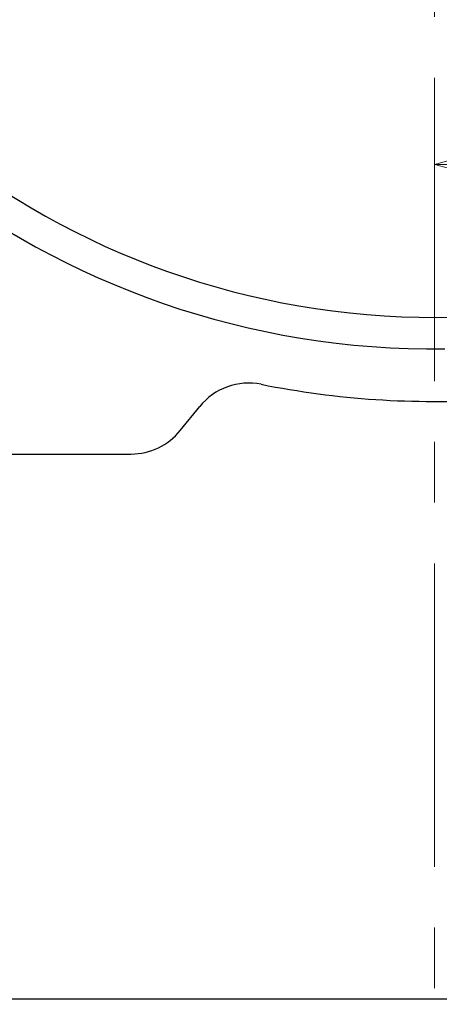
# Model space of a CAD drawing. Header units: millimetres. Extents: x 0 to 1076, y 0 to 742.
# Tile 34 of 124: x 130 to 150, y 417 to 464. Entities that reach past the tile are written whole.
import ezdxf

# ---------------------------------------------------------------- set-up
doc = ezdxf.new("R2010")
doc.units = ezdxf.units.MM
doc.header["$LTSCALE"] = 0.454724
doc.linetypes.add('CENTER', pattern=[50.8, 31.75, -6.35, 6.35, -6.35])
doc.layers.add('NoLayerName_001', color=7, linetype='Continuous')
doc.layers.add('NoLayerName_002', color=7, linetype='Continuous')
doc.styles.get("Standard").update_dxf_attribs({"font": 'txt', "bigfont": 'extfont2'})
doc.dimstyles.get("Standard").update_dxf_attribs({"dimtxt": 2.5, "dimasz": 2.5, "dimexe": 1, "dimexo": 1, "dimtad": 1, "dimdec": 3, "dimzin": 0, "dimdsep": 46, "dimtxsty": 'Standard', "dimcen": 2.5, "dimadec": 3, "dimazin": 0, "dimtfac": 0.75, "dimtdec": 3, "dimtmove": 0, "dimatfit": 3, "dimfxl": 1, "dimarcsym": 0})

# ---------------------------------------------------------------- blocks, each defined once
blk = doc.blocks.new('_OPEN30')
at = {"color": 0, "linetype": 'ByBlock', "lineweight": -2}
for p, q in [((-1, 0.267949), (0, 0)), ((0, 0), (-1, -0.267949)), ((0, 0), (-1, 0))]:
    blk.add_line(p, q, dxfattribs=at)
blk = doc.blocks.new('*D119')
at = {"layer": 'Defpoints', "color": 0}
for p in [(150, 456.773), (165.5, 446.875), (150, 439.782)]:
    blk.add_point(p, dxfattribs=at)
at = {"layer": 'NoLayerName_002', "color": 0, "linetype": 'Continuous', "lineweight": 13}
for p, q in [((165.5, 449.375), (165.5, 459.273)), ((161.75, 456.773), (153.75, 456.773))]:
    blk.add_line(p, q, dxfattribs=at)
at = {"layer": 'NoLayerName_002', "color": 0, "lineweight": 13, "xscale": 3.75, "yscale": 3.75, "zscale": 3.75, "rotation": 180}
blk.add_blockref('_OPEN30', (150, 456.773), dxfattribs=at)
at = {"layer": 'NoLayerName_002', "color": 0, "lineweight": 13, "xscale": 3.75, "yscale": 3.75, "zscale": 3.75}
blk.add_blockref('_OPEN30', (165.5, 456.773), dxfattribs=at)
at = {"layer": 'NoLayerName_002', "color": 0, "lineweight": 13, "insert": (157.75, 464.488), "char_height": 8.75, "attachment_point": 5}
blk.add_mtext('\\W0.8000;１６', dxfattribs=at)

msp = doc.modelspace()

# ---------------------------------------------------------------- linework, layer by layer
at = {"layer": 'NoLayerName_001', "color": 4, "linetype": 'CENTER', "lineweight": 13}
msp.add_line((150, 484), (150, 356.25), dxfattribs=at)
at = {"layer": 'NoLayerName_001', "color": 7, "linetype": 'Continuous', "lineweight": 25}
for p, q in [((137.9005, 444.1129), (138.8311, 445.2631)), ((125, 442.9999), (135.5683, 442.9999)), ((127.5, 417.0909), (172.6, 417.0909))]:
    msp.add_line(p, q, dxfattribs=at)
for centre, radius, start, end in [((150, 487.4999), 39.5, 318.33013, 270.72461), ((150, 487.4999), 38, 319.68509, 271.43254), ((141.1633, 443.3761), 3, 78.67521, 141.02383), ((150, 487.4999), 42, 258.67521, 273.70818), ((135.5683, 445.9999), 3, 270, 321.02383)]:
    msp.add_arc(centre, radius, start, end, dxfattribs=at)

# ---------------------------------------------------------------- dimensions: what is measured, and where the dimension line sits
at = {"layer": 'NoLayerName_002', "color": 3, "linetype": 'Continuous', "lineweight": 13}
dim = msp.add_linear_dim(base=(150, 456.7727), p1=(165.5, 446.875), p2=(150, 439.7825), angle=180, text='\\W0.8000;１６', dimstyle='Standard', override={"dimtxt": 8.75, "dimasz": 3.75, "dimexe": 2.5, "dimexo": 2.5, "dimgap": 2.5, "dimzin": 8, "dimblk": 'OPEN30', "dimse2": 1, "dimclrd": 0, "dimclre": 0, "dimclrt": 0, "dimtp": 0, "dimtm": 0, "dimlwd": 13, "dimlwe": 13}, dxfattribs=at)
dim.commit()
dim.dimension.update_dxf_attribs({"geometry": '*D119', "text_midpoint": (157.75, 456.7727), "dimtype": 160})

doc.saveas('drawing.dxf')
